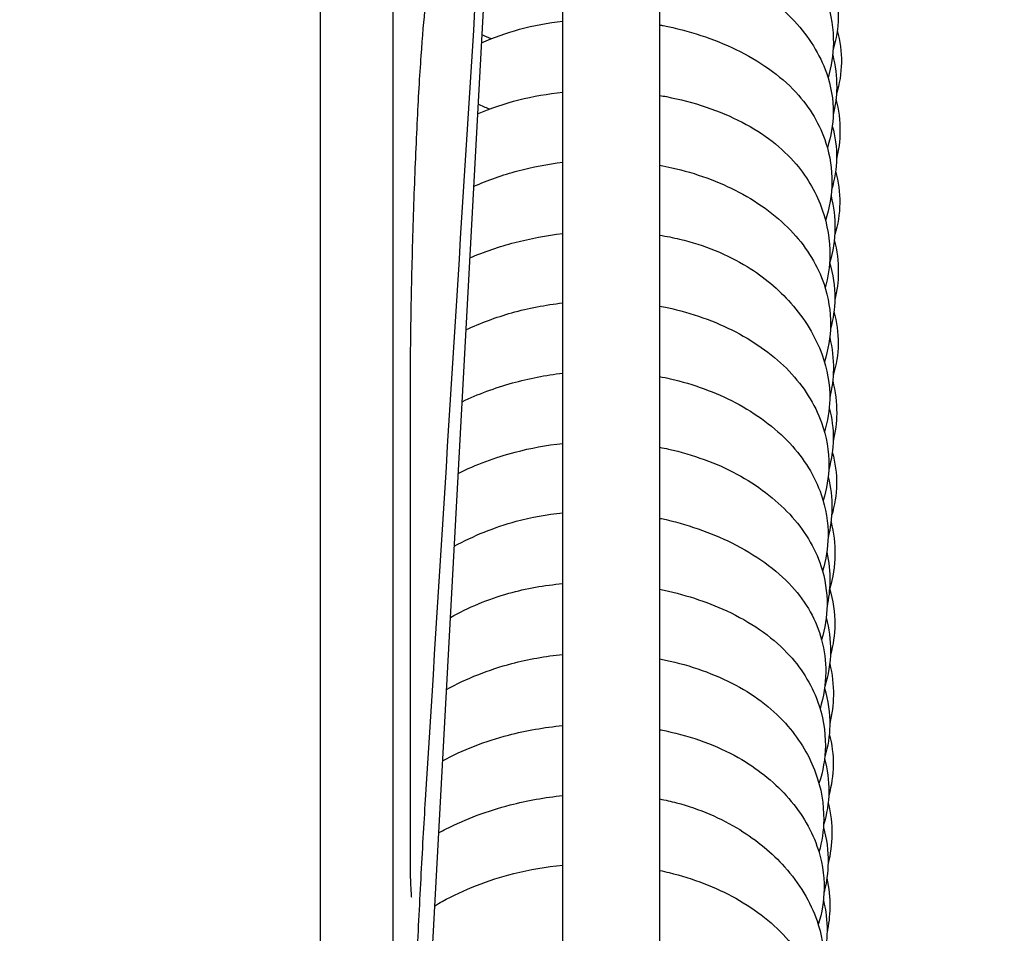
# Model space of a CAD drawing. Header units: millimetres. Extents: x 49320 to 60117, y -4209 to 20568.
# Tile 46 of 252: x 52408 to 52412, y -1970 to -1966. Entities that reach past the tile are written whole.
import ezdxf

# ---------------------------------------------------------------- set-up
doc = ezdxf.new("R2010")
doc.units = ezdxf.units.MM
doc.layers.add('_mt_hatch żelbet', color=8, linetype='Continuous', lineweight=9)
doc.layers.add('_mt_widok', color=253, linetype='Continuous')
doc.layers.add('ARCATA', color=4, linetype='Continuous')

# ---------------------------------------------------------------- blocks, each defined once
blk = doc.blocks.new('WINDA 1 DZ')
at = {"layer": 'ARCATA', "color": 5, "true_color": 0x1414ff}
for p, q in [((172.525, 65.0677), (172.525, 88.1177)), ((172.525, 65.0696), (172.525, 88.1158)), ((172.825, 65.0677), (172.825, 88.1177)), ((173.525, 65.3942), (173.525, 87.7172)), ((173.925, 87.7172), (173.925, 65.3942)), ((173.3548, 74.8427), (172.825, 65.0677)), ((173.3548, 74.8427), (172.825, 65.0677))]:
    blk.add_line(p, q, dxfattribs=at)
blk.add_ellipse((172.795, 68.472), major_axis=(0.1, 0), ratio=0.79368, start_param=6.283081, end_param=6.283139, dxfattribs=at)
for points in [[(173.301, 74.167), (173.1866, 72.3354), (173.072, 70.5039), (172.9575, 68.6723)], [(173.301, 74.167), (173.1866, 72.3354), (173.072, 70.5039), (172.9575, 68.6723)], [(173.2301, 71.8145), (173.2171, 71.8197), (173.2043, 71.825), (173.1916, 71.8306)], [(173.2224, 71.5239), (173.2067, 71.5303), (173.1913, 71.537), (173.176, 71.544)], [(172.895, 70.3491), (172.895, 69.6476), (172.895, 69.0116), (172.895, 68.472)], [(172.895, 70.3491), (172.895, 69.6476), (172.895, 69.0116), (172.895, 68.472)]]:
    blk.add_open_spline(points, degree=3, dxfattribs=at)
for points, knots in [([(173.925, 72.4574), (173.9428, 72.4543), (173.9604, 72.4507), (174.0748, 72.4254), (174.1674, 72.3927), (174.3397, 72.3058), (174.4201, 72.2489), (174.5436, 72.1192), (174.5887, 72.045), (174.6335, 71.9122), (174.6427, 71.8536), (174.6414, 71.7482), (174.6341, 71.7002), (174.62, 71.6535)], [190.770908, 190.770908, 190.770908, 190.770908, 190.826468, 190.826468, 191.13655, 191.13655, 191.473567, 191.473567, 191.7979, 191.7979, 192.036615, 192.036615, 192.232659, 192.232659, 192.232659, 192.232659]), ([(173.925, 72.1659), (173.9451, 72.1626), (173.9651, 72.1588), (174.0902, 72.1316), (174.1909, 72.0947), (174.3562, 72.002), (174.4255, 71.9477), (174.5406, 71.8231), (174.5863, 71.7502), (174.6323, 71.6201), (174.6422, 71.5637), (174.641, 71.4596), (174.6325, 71.4109), (174.6172, 71.3639)], [184.589736, 184.589736, 184.589736, 184.589736, 184.652468, 184.652468, 184.988776, 184.988776, 185.296072, 185.296072, 185.620902, 185.620902, 185.848245, 185.848245, 186.046078, 186.046078, 186.046078, 186.046078]), ([(174.6445, 72.0339), (174.6563, 71.9905), (174.6623, 71.9459), (174.6613, 71.8577), (174.654, 71.8135), (174.6411, 71.7706)], [222.7773973, 222.7773973, 222.7773973, 222.7773973, 222.9583132, 222.9583132, 223.1374523, 223.1374523, 223.1374523, 223.1374523]), ([(172.9571, 71.9486), (172.9513, 71.895), (172.9453, 71.8247), (172.9338, 71.6611), (172.9283, 71.5653), (172.9181, 71.3589), (172.9135, 71.2454), (172.9056, 71.0159), (172.9024, 70.8969), (172.8976, 70.6681), (172.896, 70.5555), (172.8951, 70.4178), (172.895, 70.3827), (172.895, 70.3491)], [0, 0, 0, 0, 0.329832, 0.329832, 0.665076, 0.665076, 1.008703, 1.008703, 1.357547, 1.357547, 1.712613, 1.712613, 1.840215, 1.840215, 1.840215, 1.840215]), ([(172.9571, 71.9486), (172.9513, 71.895), (172.9453, 71.8247), (172.9338, 71.6611), (172.9283, 71.5653), (172.9181, 71.3589), (172.9135, 71.2454), (172.9056, 71.0159), (172.9024, 70.8969), (172.8976, 70.6681), (172.896, 70.5555), (172.8951, 70.4178), (172.895, 70.3827), (172.895, 70.3491)], [0, 0, 0, 0, 0.329832, 0.329832, 0.665076, 0.665076, 1.008703, 1.008703, 1.357547, 1.357547, 1.712613, 1.712613, 1.840215, 1.840215, 1.840215, 1.840215]), ([(173.1898, 71.7978), (173.2402, 71.8198), (173.2928, 71.8386), (173.4044, 71.8693), (173.4644, 71.8805), (173.525, 71.8874)], [177.655929, 177.655929, 177.655929, 177.655929, 177.8256757, 177.8256757, 178.0072348, 178.0072348, 178.0072348, 178.0072348]), ([(173.925, 71.8717), (173.9297, 71.8708), (173.9345, 71.8699), (174.0459, 71.8478), (174.1485, 71.8143), (174.3357, 71.7238), (174.4219, 71.6642), (174.5453, 71.5311), (174.5874, 71.4584), (174.6284, 71.3306), (174.6366, 71.2753), (174.6354, 71.1685), (174.6264, 71.1156), (174.6095, 71.0646)], [178.411726, 178.411726, 178.411726, 178.411726, 178.426634, 178.426634, 178.764602, 178.764602, 179.119954, 179.119954, 179.434551, 179.434551, 179.659555, 179.659555, 179.875061, 179.875061, 179.875061, 179.875061]), ([(174.658, 71.8485), (174.6697, 71.8049), (174.6756, 71.7601), (174.6745, 71.6722), (174.6674, 71.6284), (174.6545, 71.5858)], [247.5156885, 247.5156885, 247.5156885, 247.5156885, 247.6975933, 247.6975933, 247.8751433, 247.8751433, 247.8751433, 247.8751433]), ([(174.6392, 71.7485), (174.6507, 71.7041), (174.6562, 71.6586), (174.6552, 71.5757), (174.6504, 71.5374), (174.6414, 71.4997)], [216.5848692, 216.5848692, 216.5848692, 216.5848692, 216.7703498, 216.7703498, 216.9270551, 216.9270551, 216.9270551, 216.9270551]), ([(173.1739, 71.5044), (173.2282, 71.5277), (173.2853, 71.5471), (173.4027, 71.5767), (173.4636, 71.5873), (173.525, 71.5938)], [171.4626809, 171.4626809, 171.4626809, 171.4626809, 171.6448857, 171.6448857, 171.8290816, 171.8290816, 171.8290816, 171.8290816]), ([(173.925, 71.5806), (173.9346, 71.5789), (173.9441, 71.5772), (174.0653, 71.5536), (174.1728, 71.5181), (174.3541, 71.4239), (174.4314, 71.3641), (174.5371, 71.2385), (174.5734, 71.1741), (174.6177, 71.0466), (174.6281, 70.9825), (174.6267, 70.8746), (174.6205, 70.8294), (174.6085, 70.7853)], [172.232825, 172.232825, 172.232825, 172.232825, 172.262762, 172.262762, 172.615713, 172.615713, 172.949089, 172.949089, 173.231322, 173.231322, 173.49349, 173.49349, 173.678439, 173.678439, 173.678439, 173.678439]), ([(174.6528, 71.5655), (174.6643, 71.5212), (174.6697, 71.4759), (174.6688, 71.3933), (174.664, 71.3552), (174.6551, 71.3177)], [241.3199651, 241.3199651, 241.3199651, 241.3199651, 241.5045872, 241.5045872, 241.6606322, 241.6606322, 241.6606322, 241.6606322]), ([(174.6377, 71.454), (174.6496, 71.4106), (174.6557, 71.366), (174.6546, 71.2781), (174.6475, 71.2342), (174.6348, 71.1916)], [210.4076302, 210.4076302, 210.4076302, 210.4076302, 210.5884391, 210.5884391, 210.766355, 210.766355, 210.766355, 210.766355]), ([(173.1577, 71.2052), (173.2161, 71.2309), (173.2776, 71.2524), (173.4003, 71.2852), (173.4624, 71.2972), (173.525, 71.3048)], [165.263284, 165.263284, 165.263284, 165.263284, 165.4607341, 165.4607341, 165.6488174, 165.6488174, 165.6488174, 165.6488174]), ([(173.925, 71.2926), (173.942, 71.2894), (173.9589, 71.2859), (174.0746, 71.2595), (174.1691, 71.2253), (174.3394, 71.1354), (174.4161, 71.0775), (174.534, 70.9487), (174.578, 70.8765), (174.622, 70.746), (174.6308, 70.6887), (174.6295, 70.5814), (174.6211, 70.53), (174.6049, 70.4803)], [166.052669, 166.052669, 166.052669, 166.052669, 166.106076, 166.106076, 166.423483, 166.423483, 166.755226, 166.755226, 167.073599, 167.073599, 167.306545, 167.306545, 167.515709, 167.515709, 167.515709, 167.515709]), ([(174.6512, 71.2681), (174.663, 71.2245), (174.669, 71.1798), (174.6679, 71.0916), (174.6607, 71.0475), (174.6477, 71.0047)], [235.1465454, 235.1465454, 235.1465454, 235.1465454, 235.3280322, 235.3280322, 235.5068362, 235.5068362, 235.5068362, 235.5068362]), ([(174.6323, 71.1656), (174.6437, 71.121), (174.6492, 71.0755), (174.6481, 70.9829), (174.6407, 70.935), (174.6267, 70.8883)], [204.2193711, 204.2193711, 204.2193711, 204.2193711, 204.4052973, 204.4052973, 204.6011758, 204.6011758, 204.6011758, 204.6011758]), ([(173.1417, 70.9099), (173.2009, 70.9353), (173.2634, 70.9564), (173.3915, 70.9897), (173.458, 71.0022), (173.525, 71.0101)], [159.0669806, 159.0669806, 159.0669806, 159.0669806, 159.2665845, 159.2665845, 159.4681567, 159.4681567, 159.4681567, 159.4681567]), ([(173.925, 71.0035), (173.9529, 70.9989), (173.9805, 70.9935), (174.1092, 70.9629), (174.2052, 70.9236), (174.3558, 70.8307), (174.4166, 70.7793), (174.5237, 70.6584), (174.5679, 70.5857), (174.6167, 70.4502), (174.628, 70.3875), (174.6265, 70.2808), (174.619, 70.2354), (174.605, 70.1913)], [159.87053, 159.87053, 159.87053, 159.87053, 159.957276, 159.957276, 160.284573, 160.284573, 160.566246, 160.566246, 160.890808, 160.890808, 161.146025, 161.146025, 161.32862, 161.32862, 161.32862, 161.32862]), ([(174.646, 70.984), (174.6575, 70.9396), (174.663, 70.8942), (174.662, 70.8116), (174.6572, 70.7736), (174.6483, 70.7362)], [228.9522712, 228.9522712, 228.9522712, 228.9522712, 229.1374685, 229.1374685, 229.2930822, 229.2930822, 229.2930822, 229.2930822]), ([(174.6261, 70.8901), (174.6412, 70.8417), (174.649, 70.7915), (174.6479, 70.6996), (174.6414, 70.6575), (174.6297, 70.6164)], [198.0151646, 198.0151646, 198.0151646, 198.0151646, 198.2183205, 198.2183205, 198.3896601, 198.3896601, 198.3896601, 198.3896601]), ([(173.1256, 70.6128), (173.1859, 70.641), (173.2497, 70.6646), (173.3831, 70.702), (173.4538, 70.7156), (173.525, 70.7238)], [152.8680476, 152.8680476, 152.8680476, 152.8680476, 153.0750814, 153.0750814, 153.2889041, 153.2889041, 153.2889041, 153.2889041]), ([(173.925, 70.7107), (173.9355, 70.7087), (173.946, 70.7066), (174.0577, 70.6828), (174.1541, 70.6482), (174.3238, 70.5598), (174.3993, 70.5049), (174.5199, 70.3786), (174.5657, 70.3056), (174.6135, 70.172), (174.624, 70.1117), (174.6227, 70.004), (174.6145, 69.9554), (174.5996, 69.9085)], [153.692691, 153.692691, 153.692691, 153.692691, 153.725747, 153.725747, 154.048306, 154.048306, 154.369755, 154.369755, 154.693451, 154.693451, 154.93846, 154.93846, 155.135732, 155.135732, 155.135732, 155.135732]), ([(174.6445, 70.6876), (174.6563, 70.6442), (174.6623, 70.5996), (174.6613, 70.5114), (174.654, 70.4672), (174.6411, 70.4244)], [222.7773973, 222.7773973, 222.7773973, 222.7773973, 222.9583132, 222.9583132, 223.1374523, 223.1374523, 223.1374523, 223.1374523]), ([(174.6268, 70.5802), (174.6374, 70.5371), (174.6426, 70.4931), (174.6415, 70.4108), (174.6366, 70.3718), (174.6272, 70.3335)], [191.8568207, 191.8568207, 191.8568207, 191.8568207, 192.0366145, 192.0366145, 192.1961397, 192.1961397, 192.1961397, 192.1961397]), ([(173.1095, 70.3158), (173.1753, 70.3472), (173.2456, 70.3732), (173.3849, 70.4117), (173.4547, 70.4253), (173.525, 70.4336)], [146.6692787, 146.6692787, 146.6692787, 146.6692787, 146.8968258, 146.8968258, 147.1081411, 147.1081411, 147.1081411, 147.1081411]), ([(173.925, 70.42), (173.9399, 70.4171), (173.9546, 70.414), (174.0649, 70.3882), (174.1561, 70.3547), (174.3242, 70.2668), (174.4013, 70.2095), (174.5208, 70.081), (174.5658, 70.0083), (174.6115, 69.8759), (174.6209, 69.817), (174.6196, 69.7112), (174.612, 69.6629), (174.5975, 69.616)], [147.512061, 147.512061, 147.512061, 147.512061, 147.558811, 147.558811, 147.866492, 147.866492, 148.197464, 148.197464, 148.518855, 148.518855, 148.758275, 148.758275, 148.954679, 148.954679, 148.954679, 148.954679]), ([(174.6392, 70.4023), (174.6507, 70.3578), (174.6562, 70.3124), (174.6552, 70.2294), (174.6504, 70.1912), (174.6414, 70.1535)], [216.5848692, 216.5848692, 216.5848692, 216.5848692, 216.7703498, 216.7703498, 216.9270551, 216.9270551, 216.9270551, 216.9270551]), ([(174.6251, 70.2894), (174.6363, 70.2475), (174.642, 70.2044), (174.641, 70.1195), (174.6345, 70.0771), (174.6228, 70.0359)], [185.6740995, 185.6740995, 185.6740995, 185.6740995, 185.8482446, 185.8482446, 186.0206599, 186.0206599, 186.0206599, 186.0206599]), ([(173.0934, 70.0198), (173.1669, 70.0564), (173.2466, 70.0859), (173.3922, 70.1242), (173.4584, 70.1364), (173.525, 70.1437)], [140.4705579, 140.4705579, 140.4705579, 140.4705579, 140.7274319, 140.7274319, 140.9273336, 140.9273336, 140.9273336, 140.9273336]), ([(173.925, 70.1277), (173.9374, 70.1253), (173.9497, 70.1227), (174.0632, 70.0973), (174.1599, 70.0623), (174.3286, 69.9714), (174.4029, 69.9147), (174.5205, 69.7871), (174.5657, 69.714), (174.6083, 69.5847), (174.6166, 69.5298), (174.6154, 69.428), (174.6078, 69.3797), (174.5936, 69.3329)], [141.331685, 141.331685, 141.331685, 141.331685, 141.370799, 141.370799, 141.694723, 141.694723, 142.01826, 142.01826, 142.340555, 142.340555, 142.562936, 142.562936, 142.760091, 142.760091, 142.760091, 142.760091]), ([(174.6377, 70.1078), (174.6496, 70.0644), (174.6557, 70.0197), (174.6546, 69.9318), (174.6475, 69.888), (174.6348, 69.8454)], [210.4076302, 210.4076302, 210.4076302, 210.4076302, 210.5884391, 210.5884391, 210.766355, 210.766355, 210.766355, 210.766355]), ([(174.6204, 70.0057), (174.6313, 69.9625), (174.6365, 69.9183), (174.6355, 69.8346), (174.6302, 69.7942), (174.6201, 69.7547)], [179.4791518, 179.4791518, 179.4791518, 179.4791518, 179.6595552, 179.6595552, 179.8243514, 179.8243514, 179.8243514, 179.8243514]), ([(173.0771, 69.7193), (173.1563, 69.7621), (173.2429, 69.7974), (173.395, 69.839), (173.4598, 69.8508), (173.525, 69.8574)], [134.2693872, 134.2693872, 134.2693872, 134.2693872, 134.5531469, 134.5531469, 134.7481599, 134.7481599, 134.7481599, 134.7481599]), ([(173.925, 69.8346), (173.9275, 69.8341), (173.93, 69.8336), (174.036, 69.8106), (174.1351, 69.7764), (174.3194, 69.6848), (174.4056, 69.6241), (174.5304, 69.4878), (174.5728, 69.4111), (174.6053, 69.2889), (174.6108, 69.2436), (174.6099, 69.1483), (174.6019, 69.0976), (174.587, 69.0483)], [135.154014, 135.154014, 135.154014, 135.154014, 135.161918, 135.161918, 135.492199, 135.492199, 135.851189, 135.851189, 136.175964, 136.175964, 136.360734, 136.360734, 136.569208, 136.569208, 136.569208, 136.569208]), ([(174.6323, 69.8193), (174.6437, 69.7748), (174.6492, 69.7292), (174.6481, 69.6367), (174.6407, 69.5887), (174.6267, 69.542)], [204.2193711, 204.2193711, 204.2193711, 204.2193711, 204.4052973, 204.4052973, 204.6011758, 204.6011758, 204.6011758, 204.6011758]), ([(174.6152, 69.6945), (174.6237, 69.6542), (174.6278, 69.6134), (174.6268, 69.5387), (174.6231, 69.5041), (174.6159, 69.4699)], [173.325769, 173.325769, 173.325769, 173.325769, 173.4934896, 173.4934896, 173.6355337, 173.6355337, 173.6355337, 173.6355337]), ([(173.0612, 69.4246), (173.1355, 69.4663), (173.2173, 69.5007), (173.3742, 69.5448), (173.4495, 69.5579), (173.525, 69.5645)], [128.0744379, 128.0744379, 128.0744379, 128.0744379, 128.3434862, 128.3434862, 128.5696114, 128.5696114, 128.5696114, 128.5696114]), ([(173.925, 69.5414), (174.023, 69.5216), (174.1172, 69.4914), (174.2981, 69.4072), (174.3848, 69.3487), (174.5077, 69.2193), (174.5506, 69.1503), (174.5988, 69.0189), (174.6098, 68.9562), (174.6085, 68.8424), (174.5994, 68.7901), (174.5827, 68.7396)], [128.97544, 128.97544, 128.97544, 128.97544, 129.285466, 129.285466, 129.6375, 129.6375, 129.942926, 129.942926, 130.197678, 130.197678, 130.411067, 130.411067, 130.411067, 130.411067]), ([(174.6261, 69.5438), (174.6412, 69.4955), (174.649, 69.4452), (174.6479, 69.3534), (174.6414, 69.3112), (174.6297, 69.2702)], [198.0151646, 198.0151646, 198.0151646, 198.0151646, 198.2183205, 198.2183205, 198.3896601, 198.3896601, 198.3896601, 198.3896601]), ([(174.6127, 69.4242), (174.6249, 69.3786), (174.6307, 69.332), (174.6295, 69.2365), (174.6215, 69.1865), (174.6062, 69.138)], [167.1165704, 167.1165704, 167.1165704, 167.1165704, 167.3065446, 167.3065446, 167.510173, 167.510173, 167.510173, 167.510173]), ([(173.0451, 69.1276), (173.1278, 69.173), (173.2198, 69.2094), (173.3831, 69.2525), (173.4538, 69.2651), (173.525, 69.2723)], [121.8771319, 121.8771319, 121.8771319, 121.8771319, 122.1757549, 122.1757549, 122.3892004, 122.3892004, 122.3892004, 122.3892004]), ([(173.925, 69.2542), (173.9332, 69.2526), (173.9413, 69.2509), (174.0532, 69.2268), (174.1526, 69.1919), (174.3241, 69.1001), (174.3981, 69.0416), (174.5055, 68.917), (174.5442, 68.8511), (174.5917, 68.7201), (174.6031, 68.6543), (174.6016, 68.5447), (174.5951, 68.4996), (174.5826, 68.4556)], [122.793783, 122.793783, 122.793783, 122.793783, 122.81963, 122.81963, 123.150351, 123.150351, 123.475122, 123.475122, 123.766975, 123.766975, 124.035941, 124.035941, 124.219867, 124.219867, 124.219867, 124.219867]), ([(174.6268, 69.234), (174.6374, 69.1908), (174.6426, 69.1468), (174.6415, 69.0646), (174.6366, 69.0256), (174.6272, 68.9872)], [191.8568207, 191.8568207, 191.8568207, 191.8568207, 192.0366145, 192.0366145, 192.1961397, 192.1961397, 192.1961397, 192.1961397]), ([(174.6054, 69.1324), (174.6202, 69.0823), (174.6279, 69.0305), (174.6265, 68.9362), (174.6196, 68.8924), (174.6065, 68.8499)], [160.9350438, 160.9350438, 160.9350438, 160.9350438, 161.1460248, 161.1460248, 161.3219197, 161.3219197, 161.3219197, 161.3219197]), ([(173.0291, 68.8327), (173.1122, 68.8787), (173.2055, 68.9145), (173.3741, 68.9582), (173.4494, 68.9712), (173.525, 68.9784)], [115.6827389, 115.6827389, 115.6827389, 115.6827389, 115.9838677, 115.9838677, 116.2106684, 116.2106684, 116.2106684, 116.2106684]), ([(173.925, 68.9615), (173.9339, 68.9598), (173.9428, 68.9581), (174.059, 68.9336), (174.1619, 68.8964), (174.3263, 68.8029), (174.3937, 68.749), (174.5046, 68.6266), (174.5483, 68.5554), (174.5945, 68.4236), (174.6046, 68.3633), (174.6032, 68.2549), (174.5951, 68.2052), (174.5794, 68.1572)], [116.614782, 116.614782, 116.614782, 116.614782, 116.642772, 116.642772, 116.984527, 116.984527, 117.285795, 117.285795, 117.601144, 117.601144, 117.84606, 117.84606, 118.047468, 118.047468, 118.047468, 118.047468]), ([(174.6251, 68.9431), (174.6363, 68.9012), (174.642, 68.8581), (174.641, 68.7733), (174.6345, 68.7309), (174.6228, 68.6896)], [185.6740995, 185.6740995, 185.6740995, 185.6740995, 185.8482446, 185.8482446, 186.0206599, 186.0206599, 186.0206599, 186.0206599]), ([(174.6057, 68.8425), (174.6178, 68.7976), (174.6238, 68.7514), (174.6227, 68.6597), (174.6152, 68.6132), (174.6014, 68.5681)], [154.7507735, 154.7507735, 154.7507735, 154.7507735, 154.9384596, 154.9384596, 155.1275119, 155.1275119, 155.1275119, 155.1275119]), ([(173.0129, 68.5351), (173.0232, 68.5408), (173.0336, 68.5464), (173.1258, 68.5937), (173.2156, 68.6268), (173.3785, 68.6689), (173.4515, 68.6821), (173.525, 68.6898)], [109.4836601, 109.4836601, 109.4836601, 109.4836601, 109.5207315, 109.5207315, 109.8101939, 109.8101939, 110.0307313, 110.0307313, 110.0307313, 110.0307313]), ([(172.9575, 68.6723), (172.9512, 68.5718), (172.9448, 68.4601), (172.9329, 68.2333), (172.9272, 68.1151), (172.917, 67.8863), (172.9124, 67.7727), (172.9047, 67.5637), (172.9016, 67.4657), (172.8971, 67.2976), (172.8956, 67.2255), (172.895, 67.1576), (172.895, 67.1445), (172.895, 67.1327)], [0, 0, 0, 0, 0.34879, 0.34879, 0.694603, 0.694603, 1.041825, 1.041825, 1.392858, 1.392858, 1.748786, 1.748786, 1.843881, 1.843881, 1.843881, 1.843881]), ([(173.925, 68.6754), (173.9485, 68.6709), (173.9717, 68.6657), (174.0898, 68.6348), (174.179, 68.5961), (174.3271, 68.5047), (174.3897, 68.4523), (174.5012, 68.3275), (174.5475, 68.2514), (174.5932, 68.1174), (174.6031, 68.0604), (174.6016, 67.9584), (174.5934, 67.912), (174.5784, 67.8674)], [110.434173, 110.434173, 110.434173, 110.434173, 110.508003, 110.508003, 110.818492, 110.818492, 111.107466, 111.107466, 111.446339, 111.446339, 111.677281, 111.677281, 111.86314, 111.86314, 111.86314, 111.86314]), ([(174.6204, 68.6595), (174.6313, 68.6162), (174.6365, 68.572), (174.6355, 68.4883), (174.6302, 68.448), (174.6201, 68.4084)], [179.4791518, 179.4791518, 179.4791518, 179.4791518, 179.6595552, 179.6595552, 179.8243514, 179.8243514, 179.8243514, 179.8243514]), ([(174.6008, 68.5581), (174.6143, 68.5103), (174.6208, 68.4612), (174.6197, 68.3721), (174.6141, 68.3311), (174.6035, 68.2909)], [148.5582985, 148.5582985, 148.5582985, 148.5582985, 148.7582747, 148.7582747, 148.9252717, 148.9252717, 148.9252717, 148.9252717]), ([(172.895, 68.4719), (172.895, 68.4001), (172.8959, 68.3427), (172.8984, 68.2907), (172.8994, 68.2784), (172.9003, 68.2706), (172.9005, 68.2693), (172.9005, 68.2693)], [0, 0, 0, 0, 0.3569876, 0.3569876, 0.515867, 0.515867, 0.5692567, 0.5692567, 0.5692567, 0.5692567]), ([(172.9967, 68.2345), (173.0066, 68.2404), (173.0167, 68.2462), (173.1171, 68.3015), (173.218, 68.3411), (173.3883, 68.3839), (173.4565, 68.3955), (173.525, 68.402)], [103.2826137, 103.2826137, 103.2826137, 103.2826137, 103.3196264, 103.3196264, 103.6464206, 103.6464206, 103.8515975, 103.8515975, 103.8515975, 103.8515975]), ([(173.925, 68.3804), (173.9383, 68.3776), (173.9514, 68.3746), (174.0631, 68.3471), (174.1567, 68.3109), (174.3242, 68.2179), (174.3992, 68.1585), (174.5107, 68.028), (174.551, 67.9564), (174.5894, 67.8325), (174.5973, 67.7807), (174.5961, 67.6818), (174.5881, 67.6338), (174.5734, 67.5873)], [104.256821, 104.256821, 104.256821, 104.256821, 104.298885, 104.298885, 104.617875, 104.617875, 104.948901, 104.948901, 105.26136, 105.26136, 105.471503, 105.471503, 105.666733, 105.666733, 105.666733, 105.666733]), ([(174.6152, 68.3482), (174.6237, 68.308), (174.6278, 68.2672), (174.6268, 68.1924), (174.6231, 68.1578), (174.6159, 68.1236)], [173.325769, 173.325769, 173.325769, 173.325769, 173.4934896, 173.4934896, 173.6355337, 173.6355337, 173.6355337, 173.6355337]), ([(174.601, 68.2567), (174.6115, 68.2147), (174.6165, 68.1719), (174.6156, 68.0925), (174.6109, 68.0552), (174.6022, 68.0185)], [142.3887427, 142.3887427, 142.3887427, 142.3887427, 142.5629359, 142.5629359, 142.7155695, 142.7155695, 142.7155695, 142.7155695])]:
    blk.add_open_spline(points, degree=3, knots=knots, dxfattribs=at)

msp = doc.modelspace()

# ---------------------------------------------------------------- hatches: boundary and pattern name
at = {"layer": '_mt_hatch żelbet', "ltscale": 2, "transparency": 33554687}
h = msp.add_hatch(dxfattribs=at)
h.set_pattern_fill('ANSI36', color=8)
h.set_pattern_definition([(45, (55916.9242, 1437.763), (1.683798, 6.173926), [7.9375, -1.5875, 0, -1.5875])])
edge = h.paths.add_edge_path()
edge.add_line((52283.3225, -2023), (52251.5763, -2023))
edge.add_line((52251.5763, -2023), (52251.5763, -1940.6))
edge.add_line((52251.5763, -1940.6), (52249.7263, -1940.6))
edge.add_line((52249.7263, -1940.6), (52249.6763, -1940.55))
edge.add_arc((52249.6263, -1940.55), 0.05, 0, 90)
edge.add_line((52249.6263, -1940.5), (52247.1263, -1940.5))
edge.add_line((52247.1263, -1940.5), (52247.1263, -1940.575))
edge.add_line((52247.1263, -1940.575), (52247.1013, -1940.6))
edge.add_line((52247.1013, -1940.6), (52246.9013, -1940.6))
edge.add_line((52246.9013, -1940.6), (52246.8763, -1940.575))
edge.add_line((52246.8763, -1940.575), (52246.8763, -1940.5))
edge.add_line((52246.8763, -1940.5), (52246.8263, -1940.5))
edge.add_line((52246.8263, -1940.5), (52246.8263, -1939.5))
edge.add_line((52246.8263, -1939.5), (52246.8763, -1939.5))
edge.add_line((52246.8763, -1939.5), (52246.8763, -1939.425))
edge.add_line((52246.8763, -1939.425), (52246.9013, -1939.4))
edge.add_line((52246.9013, -1939.4), (52247.1013, -1939.4))
edge.add_line((52247.1013, -1939.4), (52247.1263, -1939.425))
edge.add_line((52247.1263, -1939.425), (52247.1263, -1939.5))
edge.add_line((52247.1263, -1939.5), (52249.6263, -1939.5))
edge.add_arc((52249.6263, -1939.45), 0.05, 270, 360)
edge.add_line((52249.6763, -1939.45), (52249.7263, -1939.4))
edge.add_line((52249.7263, -1939.4), (52251.5763, -1939.4))
edge.add_line((52251.5763, -1939.4), (52251.5763, -1932.6))
edge.add_line((52251.5763, -1932.6), (52249.7263, -1932.6))
edge.add_line((52249.7263, -1932.6), (52249.6763, -1932.55))
edge.add_arc((52249.6263, -1932.55), 0.05, 0, 90)
edge.add_line((52249.6263, -1932.5), (52247.1263, -1932.5))
edge.add_line((52247.1263, -1932.5), (52247.1263, -1932.575))
edge.add_line((52247.1263, -1932.575), (52247.1013, -1932.6))
edge.add_line((52247.1013, -1932.6), (52246.9013, -1932.6))
edge.add_line((52246.9013, -1932.6), (52246.8763, -1932.575))
edge.add_line((52246.8763, -1932.575), (52246.8763, -1932.5))
edge.add_line((52246.8763, -1932.5), (52246.8263, -1932.5))
edge.add_line((52246.8263, -1932.5), (52246.8263, -1932.625))
edge.add_arc((52246.8013, -1932.625), 0.025, 270, 360, ccw=False)
edge.add_line((52246.8013, -1932.65), (52245.4513, -1932.65))
edge.add_arc((52245.4513, -1932.625), 0.025, 180, 270, ccw=False)
edge.add_line((52245.4263, -1932.6029), (52245.4263, -1932.5039))
edge.add_line((52245.4263, -1932.5039), (52244.1919, -1932.6))
edge.add_arc((52244.1763, -1932.4006), 0.2, 180, 274.4517, ccw=False)
edge.add_line((52243.9763, -1932.4006), (52243.9763, -1931.5994))
edge.add_arc((52244.1763, -1931.5994), 0.2, 85.5483, 180, ccw=False)
edge.add_line((52244.1919, -1931.4), (52245.4263, -1931.4961))
edge.add_line((52245.4263, -1931.4961), (52245.4263, -1931.3756))
edge.add_arc((52245.4513, -1931.375), 0.025, 90, 180, ccw=False)
edge.add_line((52245.4513, -1931.35), (52246.8013, -1931.35))
edge.add_arc((52246.8013, -1931.375), 0.025, 0, 90, ccw=False)
edge.add_line((52246.8263, -1931.375), (52246.8263, -1931.5))
edge.add_line((52246.8263, -1931.5), (52246.8763, -1931.5))
edge.add_line((52246.8763, -1931.5), (52246.8763, -1931.425))
edge.add_line((52246.8763, -1931.425), (52246.9013, -1931.4))
edge.add_line((52246.9013, -1931.4), (52247.1013, -1931.4))
edge.add_line((52247.1013, -1931.4), (52247.1263, -1931.425))
edge.add_line((52247.1263, -1931.425), (52247.1263, -1931.5))
edge.add_line((52247.1263, -1931.5), (52249.6263, -1931.5))
edge.add_arc((52249.6263, -1931.45), 0.05, 270, 360)
edge.add_line((52249.6763, -1931.45), (52249.7263, -1931.4))
edge.add_line((52249.7263, -1931.4), (52251.5763, -1931.4))
edge.add_line((52251.5763, -1931.4), (52251.5763, -1866.25))
edge.add_line((52251.5763, -1866.25), (52249.7263, -1866.25))
edge.add_line((52249.7263, -1866.25), (52249.6763, -1866.2))
edge.add_arc((52249.6263, -1866.2), 0.05, 0, 90)
edge.add_line((52249.6263, -1866.15), (52247.1263, -1866.15))
edge.add_line((52247.1263, -1866.15), (52247.1263, -1866.225))
edge.add_line((52247.1263, -1866.225), (52247.1013, -1866.25))
edge.add_line((52247.1013, -1866.25), (52246.9013, -1866.25))
edge.add_line((52246.9013, -1866.25), (52246.8763, -1866.225))
edge.add_line((52246.8763, -1866.225), (52246.8763, -1866.15))
edge.add_line((52246.8763, -1866.15), (52246.8263, -1866.15))
edge.add_line((52246.8263, -1866.15), (52246.8263, -1866.275))
edge.add_arc((52246.8013, -1866.275), 0.025, 270, 360, ccw=False)
edge.add_line((52246.8013, -1866.3), (52245.4513, -1866.3))
edge.add_arc((52245.4513, -1866.275), 0.025, 180, 270, ccw=False)
edge.add_line((52245.4263, -1866.275), (52245.4263, -1866.1539))
edge.add_line((52245.4263, -1866.1539), (52244.6919, -1866.25))
edge.add_arc((52244.6763, -1866.0506), 0.2, 180, 274.4517, ccw=False)
edge.add_line((52244.4763, -1866.0506), (52244.4763, -1865.2494))
edge.add_arc((52244.6763, -1865.2494), 0.2, 85.5483, 180, ccw=False)
edge.add_line((52244.6919, -1865.05), (52245.4263, -1865.1461))
edge.add_line((52245.4263, -1865.1461), (52245.4263, -1865.025))
edge.add_arc((52245.4513, -1865.025), 0.025, 90, 180, ccw=False)
edge.add_line((52245.4513, -1865), (52246.8013, -1865))
edge.add_arc((52246.8013, -1865.025), 0.025, 0, 90, ccw=False)
edge.add_line((52246.8263, -1865.025), (52246.8263, -1865.15))
edge.add_line((52246.8263, -1865.15), (52246.8763, -1865.15))
edge.add_line((52246.8763, -1865.15), (52246.8763, -1865.075))
edge.add_line((52246.8763, -1865.075), (52246.9013, -1865.05))
edge.add_line((52246.9013, -1865.05), (52247.1013, -1865.05))
edge.add_line((52247.1013, -1865.05), (52247.1263, -1865.075))
edge.add_line((52247.1263, -1865.075), (52247.1263, -1865.15))
edge.add_line((52247.1263, -1865.15), (52249.6263, -1865.15))
edge.add_arc((52249.6263, -1865.1), 0.05, 270, 360)
edge.add_line((52249.6763, -1865.1), (52249.7263, -1865.05))
edge.add_line((52249.7263, -1865.05), (52251.5763, -1865.05))
edge.add_line((52251.5763, -1865.05), (52251.5763, -1856.15))
edge.add_line((52251.5763, -1856.15), (52249.7263, -1856.15))
edge.add_line((52249.7263, -1856.15), (52249.6763, -1856.1))
edge.add_arc((52249.6263, -1856.1), 0.05, 0, 90)
edge.add_line((52249.6263, -1856.05), (52247.1263, -1856.05))
edge.add_line((52247.1263, -1856.05), (52247.1263, -1856.125))
edge.add_line((52247.1263, -1856.125), (52247.1013, -1856.15))
edge.add_line((52247.1013, -1856.15), (52246.9013, -1856.15))
edge.add_line((52246.9013, -1856.15), (52246.8763, -1856.125))
edge.add_line((52246.8763, -1856.125), (52246.8763, -1856.05))
edge.add_line((52246.8763, -1856.05), (52246.8263, -1856.05))
edge.add_line((52246.8263, -1856.05), (52246.8263, -1856.175))
edge.add_arc((52246.8013, -1856.175), 0.025, 270, 360, ccw=False)
edge.add_line((52246.8013, -1856.2), (52246.4455, -1856.2))
edge.add_spline(control_points=[(52246.4364, -1856.189), (52246.4364, -1856.189), (52246.4363, -1856.1889), (52246.4357, -1856.1887), (52246.4348, -1856.1883), (52246.4317, -1856.1873), (52246.4291, -1856.1866), (52246.4222, -1856.1851), (52246.4176, -1856.1842), (52246.407, -1856.1827), (52246.4009, -1856.182), (52246.3886, -1856.1812), (52246.3824, -1856.181), (52246.3763, -1856.181)], knot_values=[0.024008, 0.024008, 0.024008, 0.024008, 0.028269, 0.028269, 0.039404, 0.039404, 0.055597, 0.055597, 0.075883, 0.075883, 0.097542, 0.097542, 0.117485, 0.117485, 0.117485, 0.117485], degree=3, periodic=0)
edge.add_line((52246.3763, -1856.181), (52245.5763, -1856.181))
edge.add_spline(control_points=[(52245.5763, -1856.1983), (52245.5705, -1856.1983), (52245.5646, -1856.1982), (52245.5452, -1856.198), (52245.5321, -1856.1977), (52245.5073, -1856.1965), (52245.4957, -1856.1957), (52245.4749, -1856.1929), (52245.4654, -1856.191), (52245.4509, -1856.1857), (52245.4454, -1856.183), (52245.4364, -1856.1756), (52245.4329, -1856.1717), (52245.4278, -1856.1618), (52245.4263, -1856.1559), (52245.4263, -1856.1503)], knot_values=[0, 0, 0, 0, 0.0173, 0.0173, 0.057137, 0.057137, 0.096974, 0.096974, 0.13681, 0.13681, 0.163111, 0.163111, 0.180869, 0.180869, 0.199184, 0.199184, 0.199184, 0.199184], degree=3, periodic=0)
edge.add_line((52245.4263, -1856.1503), (52245.4263, -1856.0539))
edge.add_line((52245.4263, -1856.0539), (52244.6919, -1856.15))
edge.add_arc((52244.6763, -1855.9506), 0.2, 180, 274.4517, ccw=False)
edge.add_line((52244.4763, -1855.9506), (52244.4763, -1855.1494))
edge.add_arc((52244.6763, -1855.1494), 0.2, 85.5483, 180, ccw=False)
edge.add_line((52244.6919, -1854.95), (52245.4263, -1855.0461))
edge.add_line((52245.4263, -1855.0461), (52245.4263, -1854.925))
edge.add_arc((52245.4513, -1854.925), 0.025, 90, 180, ccw=False)
edge.add_line((52245.4513, -1854.9), (52246.8013, -1854.9))
edge.add_arc((52246.8013, -1854.925), 0.025, 0, 90, ccw=False)
edge.add_line((52246.8263, -1854.925), (52246.8263, -1855.05))
edge.add_line((52246.8263, -1855.05), (52246.8763, -1855.05))
edge.add_line((52246.8763, -1855.05), (52246.8763, -1854.975))
edge.add_line((52246.8763, -1854.975), (52246.9013, -1854.95))
edge.add_line((52246.9013, -1854.95), (52247.1013, -1854.95))
edge.add_line((52247.1013, -1854.95), (52247.1263, -1854.975))
edge.add_line((52247.1263, -1854.975), (52247.1263, -1855.05))
edge.add_line((52247.1263, -1855.05), (52249.6263, -1855.05))
edge.add_arc((52249.6263, -1855), 0.05, 270, 360)
edge.add_line((52249.6763, -1855), (52249.7263, -1854.95))
edge.add_line((52249.7263, -1854.95), (52251.5763, -1854.95))
edge.add_line((52251.5763, -1854.95), (52251.5763, -1829))
edge.add_line((52251.5763, -1829), (52283.3225, -1829))
edge.add_line((52283.3225, -1829), (52283.3225, -1814.1005))
edge.add_line((52283.3225, -1814.1005), (52236.5763, -1814.1005))
edge.add_line((52236.5763, -1814.1005), (52236.5763, -2038))
edge.add_line((52236.5763, -2038), (52283.3225, -2038))
edge.add_line((52283.3225, -2038.0001), (52283.3225, -2023))
h.paths.add_polyline_path([(52431.5763, -1814.1005), (52283.3225, -1814.1005), (52283.3225, -1829), (52416.5763, -1829), (52416.5713, -1929.1), (52416.5713, -1928.2), (52415.3013, -1928.2), (52414.9013, -1928.2), (52415.9013, -1929.2), (52415.9013, -1942.8), (52414.9013, -1943.8), (52415.3013, -1943.8), (52416.5713, -1943.8), (52416.5763, -1942.9), (52416.5763, -2012), (52431.5763, -2027)])
h.paths.add_polyline_path([(52394.7763, -2014.6463), (52434.3763, -2014.6463)])
h.paths.add_polyline_path([(52431.5763, -2038), (52431.5763, -2027), (52416.5763, -2012), (52416.5763, -2023), (52409.5763, -2023), (52409.5763, -2038)])
edge = h.paths.add_edge_path(flags=16)
edge.add_spline(control_points=[(52245.438, -1939.3876), (52245.4384, -1939.3871), (52245.4389, -1939.3867), (52245.4455, -1939.38), (52245.4525, -1939.3759), (52245.4601, -1939.3726)], knot_values=[0.127222, 0.127222, 0.127222, 0.127222, 0.129604, 0.129604, 0.161729, 0.161729, 0.161729, 0.161729], degree=3, periodic=0)
edge = h.paths.add_edge_path(flags=16)
edge.add_arc((52244.1763, -1940.4006), 0.2, 180, 274.4517, ccw=False)
edge.add_line((52243.9763, -1940.4006), (52243.9763, -1939.5994))
edge.add_arc((52244.1763, -1939.5994), 0.2, 85.5483, 180, ccw=False)
edge.add_line((52244.1919, -1939.4), (52245.4263, -1939.4961))
edge.add_line((52245.4263, -1939.4961), (52245.4263, -1940.0967))
edge.add_spline(control_points=[(52245.4263, -1940.0967), (52245.4263, -1940.0972), (52245.4263, -1940.0977), (52245.4265, -1940.1138), (52245.4288, -1940.1293), (52245.4382, -1940.1589), (52245.4451, -1940.173), (52245.4607, -1940.1946), (52245.4681, -1940.2027), (52245.4763, -1940.2099)], knot_values=[0.091168, 0.091168, 0.091168, 0.091168, 0.092523, 0.092523, 0.132421, 0.132421, 0.171812, 0.171812, 0.199493, 0.199493, 0.199493, 0.199493], degree=3, periodic=0)
edge.add_spline(control_points=[(52245.4763, -1940.2099), (52245.4798, -1940.2129), (52245.4833, -1940.2158), (52245.4999, -1940.2277), (52245.5142, -1940.2348), (52245.5444, -1940.2444), (52245.5605, -1940.2469), (52245.5763, -1940.2469)], knot_values=[0, 0, 0, 0, 0.011492, 0.011492, 0.051269, 0.051269, 0.091168, 0.091168, 0.091168, 0.091168], degree=3, periodic=0)
edge.add_line((52245.5763, -1940.2469), (52246.3763, -1940.2469))
edge.add_spline(control_points=[(52246.3763, -1940.2469), (52246.3767, -1940.2469), (52246.3771, -1940.2469), (52246.3826, -1940.247), (52246.3877, -1940.2478), (52246.3975, -1940.2509), (52246.4022, -1940.2532), (52246.4106, -1940.2589), (52246.4143, -1940.2624), (52246.4204, -1940.27), (52246.4226, -1940.2741), (52246.4256, -1940.2824), (52246.4263, -1940.2866), (52246.4263, -1940.2906)], knot_values=[0, 0, 0, 0, 0.001746, 0.001746, 0.02414, 0.02414, 0.046992, 0.046992, 0.070489, 0.070489, 0.093985, 0.093985, 0.117481, 0.117481, 0.117481, 0.117481], degree=3, periodic=0)
edge.add_spline(control_points=[(52246.4263, -1940.2964), (52246.4263, -1940.3017), (52246.4251, -1940.3073), (52246.42, -1940.3174), (52246.4161, -1940.322), (52246.4072, -1940.3292), (52246.4016, -1940.3323), (52246.3893, -1940.3364), (52246.3826, -1940.3374), (52246.3763, -1940.3374)], knot_values=[-0.075489, -0.075489, -0.075489, -0.075489, -0.056592, -0.056592, -0.037695, -0.037695, -0.018848, -0.018848, 0, 0, 0, 0], degree=3, periodic=0)
edge.add_line((52246.3763, -1940.3374), (52245.5763, -1940.3374))
edge.add_spline(control_points=[(52245.5763, -1940.3374), (52245.5576, -1940.3374), (52245.5376, -1940.3404), (52245.5008, -1940.3523), (52245.4841, -1940.3612), (52245.4569, -1940.3815), (52245.4451, -1940.3943), (52245.4298, -1940.4207), (52245.4263, -1940.4342), (52245.4263, -1940.4458)], knot_values=[0.959969, 0.959969, 0.959969, 0.959969, 1.016264, 1.016264, 1.07256, 1.07256, 1.132171, 1.132171, 1.191783, 1.191783, 1.191783, 1.191783], degree=3, periodic=0)
edge.add_line((52245.4263, -1940.4458), (52245.4263, -1940.4864))
edge.add_line((52245.4263, -1940.5039), (52244.1919, -1940.6))
h.paths.add_polyline_path([(52424.0558, -1941.7, -0.437158), (52424.2713, -1941.8994), (52424.2713, -1942.7006, -0.437158), (52424.0558, -1942.9), (52422.8213, -1942.8039), (52422.8213, -1942.925, -0.414214), (52422.7963, -1942.95), (52421.4463, -1942.95, -0.414214), (52421.4213, -1942.925), (52421.4213, -1942.8), (52421.3713, -1942.8), (52421.3713, -1942.875), (52421.3463, -1942.9), (52421.1463, -1942.9), (52421.1213, -1942.875), (52421.1213, -1942.8), (52418.6213, -1942.8, 0.414214), (52418.5713, -1942.85), (52418.5213, -1942.9), (52418.5213, -1941.7), (52418.5713, -1941.75, 0.414214), (52418.6213, -1941.8), (52421.1213, -1941.8), (52421.1213, -1941.725), (52421.1463, -1941.7), (52421.3463, -1941.7), (52421.3713, -1941.725), (52421.3713, -1941.8), (52421.4213, -1941.8), (52421.4213, -1941.675, -0.414214), (52421.4463, -1941.65), (52422.7963, -1941.65, -0.414214), (52422.8213, -1941.675), (52422.8213, -1941.7961)], flags=16)
edge = h.paths.add_edge_path(flags=16)
edge.add_line((52421.5713, -1929.0538), (52422.6713, -1929.0538))
edge.add_spline(control_points=[(52422.6713, -1929.0565), (52422.6848, -1929.0565), (52422.6983, -1929.0568), (52422.7243, -1929.0581), (52422.7368, -1929.0591), (52422.76, -1929.0622), (52422.7706, -1929.0642), (52422.7901, -1929.0704), (52422.799, -1929.0743), (52422.8099, -1929.0841), (52422.8127, -1929.0872), (52422.8185, -1929.0963), (52422.8208, -1929.1029), (52422.8213, -1929.1104), (52422.8213, -1929.1113), (52422.8213, -1929.1122)], knot_values=[0, 0, 0, 0, 0.039334, 0.039334, 0.078667, 0.078667, 0.118001, 0.118001, 0.157334, 0.157334, 0.171979, 0.171979, 0.193578, 0.193578, 0.196668, 0.196668, 0.196668, 0.196668], degree=3, periodic=0)
edge.add_line((52422.8213, -1929.1122), (52422.8213, -1929.1961))
edge.add_line((52422.8213, -1929.1961), (52424.0558, -1929.1))
edge.add_arc((52424.0713, -1929.2994), 0.2, 360, 94.4517, ccw=False)
edge.add_line((52424.2713, -1929.2994), (52424.2713, -1930.1006))
edge.add_arc((52424.0713, -1930.1006), 0.2, 265.5483, 360, ccw=False)
edge.add_line((52424.0558, -1930.3), (52422.8213, -1930.2039))
edge.add_line((52422.8213, -1930.2039), (52422.8213, -1930.319))
edge.add_arc((52422.7963, -1930.325), 0.025, 270, 360, ccw=False)
edge.add_line((52422.7963, -1930.35), (52421.4463, -1930.35))
edge.add_arc((52421.4463, -1930.325), 0.025, 180, 270, ccw=False)
edge.add_line((52421.4213, -1930.325), (52421.4213, -1930.2))
edge.add_line((52421.4213, -1930.2), (52421.3713, -1930.2))
edge.add_line((52421.3713, -1930.2), (52421.3713, -1930.275))
edge.add_line((52421.3713, -1930.275), (52421.3463, -1930.3))
edge.add_line((52421.3463, -1930.3), (52421.1463, -1930.3))
edge.add_line((52421.1463, -1930.3), (52421.1213, -1930.275))
edge.add_line((52421.1213, -1930.275), (52421.1213, -1930.2))
edge.add_line((52421.1213, -1930.2), (52418.6213, -1930.2))
edge.add_arc((52418.6213, -1930.25), 0.05, 90, 180)
edge.add_line((52418.5713, -1930.25), (52418.5213, -1930.3))
edge.add_line((52418.5213, -1930.3), (52416.5763, -1930.3))
edge.add_line((52416.5713, -1930.3), (52416.5713, -1929.1))
edge.add_line((52416.5763, -1929.1), (52418.5213, -1929.1))
edge.add_line((52418.5213, -1929.1), (52418.5713, -1929.15))
edge.add_arc((52418.6213, -1929.15), 0.05, 180, 270)
edge.add_line((52418.6213, -1929.2), (52421.1213, -1929.2))
edge.add_line((52421.1213, -1929.2), (52421.1213, -1929.125))
edge.add_line((52421.1213, -1929.125), (52421.1463, -1929.1))
edge.add_line((52421.1463, -1929.1), (52421.3463, -1929.1))
edge.add_line((52421.3463, -1929.1), (52421.3713, -1929.125))
edge.add_line((52421.3713, -1929.125), (52421.3713, -1929.2))
edge.add_line((52421.3713, -1929.2), (52421.4213, -1929.2))
edge.add_line((52421.4213, -1929.2), (52421.4213, -1929.1122))
edge.add_spline(control_points=[(52421.4213, -1929.1053), (52421.4213, -1929.1039), (52421.4214, -1929.1025), (52421.4223, -1929.0949), (52421.4248, -1929.0886), (52421.4308, -1929.0801), (52421.4338, -1929.0772), (52421.445, -1929.0684), (52421.4538, -1929.0651), (52421.4729, -1929.06), (52421.4834, -1929.0583), (52421.5063, -1929.0558), (52421.5187, -1929.055), (52421.5445, -1929.054), (52421.5579, -1929.0538), (52421.5713, -1929.0538)], knot_values=[0, 0, 0, 0, 0.004418, 0.004418, 0.024591, 0.024591, 0.039334, 0.039334, 0.078667, 0.078667, 0.118001, 0.118001, 0.157334, 0.157334, 0.196668, 0.196668, 0.196668, 0.196668], degree=3, periodic=0)
edge = h.paths.add_edge_path(flags=16)
edge.add_spline(control_points=[(52422.8213, -1929.1122), (52422.8213, -1929.1113), (52422.8213, -1929.1104), (52422.8208, -1929.1029), (52422.8185, -1929.0963), (52422.8127, -1929.0872), (52422.8099, -1929.0841), (52422.799, -1929.0743), (52422.7901, -1929.0704), (52422.7706, -1929.0642), (52422.76, -1929.0622), (52422.7368, -1929.0591), (52422.7243, -1929.0581), (52422.6983, -1929.0568), (52422.6848, -1929.0565), (52422.6713, -1929.0565)], knot_values=[0, 0, 0, 0, 0.00309, 0.00309, 0.024689, 0.024689, 0.039334, 0.039334, 0.078667, 0.078667, 0.118001, 0.118001, 0.157334, 0.157334, 0.196668, 0.196668, 0.196668, 0.196668], degree=3, periodic=0)
edge.add_spline(control_points=[(52422.6713, -1929.0538), (52422.6761, -1929.0538), (52422.681, -1929.0538), (52422.6992, -1929.054), (52422.7125, -1929.0545), (52422.7374, -1929.0559), (52422.7493, -1929.057), (52422.7707, -1929.0602), (52422.7805, -1929.0624), (52422.7957, -1929.0682), (52422.8017, -1929.0712), (52422.8111, -1929.0792), (52422.8147, -1929.0834), (52422.8199, -1929.0935), (52422.8213, -1929.0996), (52422.8213, -1929.1053)], knot_values=[0, 0, 0, 0, 0.014118, 0.014118, 0.053458, 0.053458, 0.092798, 0.092798, 0.132138, 0.132138, 0.159634, 0.159634, 0.178131, 0.178131, 0.1967, 0.1967, 0.1967, 0.1967], degree=3, periodic=0)
h.paths.add_polyline_path([(52416.5763, -1941.7), (52416.5713, -1942.9), (52416.5713, -1941.7)], is_closed=False, flags=16)
h.paths.add_polyline_path([(52416.5763, -1930.3), (52416.5713, -1941.7), (52416.5713, -1930.3)], is_closed=False, flags=16)
edge = h.paths.add_edge_path(flags=0)
edge.add_spline(control_points=[(52422.6713, -1942.4147), (52422.6901, -1942.4147), (52422.7101, -1942.4184), (52422.7469, -1942.4333), (52422.7636, -1942.4445), (52422.7907, -1942.4709), (52422.8025, -1942.4879), (52422.8178, -1942.5243), (52422.8213, -1942.5436), (52422.8213, -1942.5611)], knot_values=[0.728155, 0.728155, 0.728155, 0.728155, 0.78445, 0.78445, 0.840746, 0.840746, 0.900357, 0.900357, 0.959969, 0.959969, 0.959969, 0.959969], degree=3, periodic=0)
edge.add_spline(control_points=[(52422.8213, -1942.5611), (52422.8213, -1942.5436), (52422.8178, -1942.5243), (52422.8025, -1942.4879), (52422.7907, -1942.4709), (52422.7636, -1942.4445), (52422.7469, -1942.4333), (52422.7101, -1942.4184), (52422.6901, -1942.4147), (52422.6713, -1942.4147)], knot_values=[0.728155, 0.728155, 0.728155, 0.728155, 0.787767, 0.787767, 0.847378, 0.847378, 0.903674, 0.903674, 0.959969, 0.959969, 0.959969, 0.959969], degree=3, periodic=0)

# ---------------------------------------------------------------- block references
at = {"layer": '_mt_widok', "ltscale": 3}
msp.add_blockref('WINDA 1 DZ', (52236.5763, -2038), dxfattribs=at)

doc.saveas('drawing.dxf')
